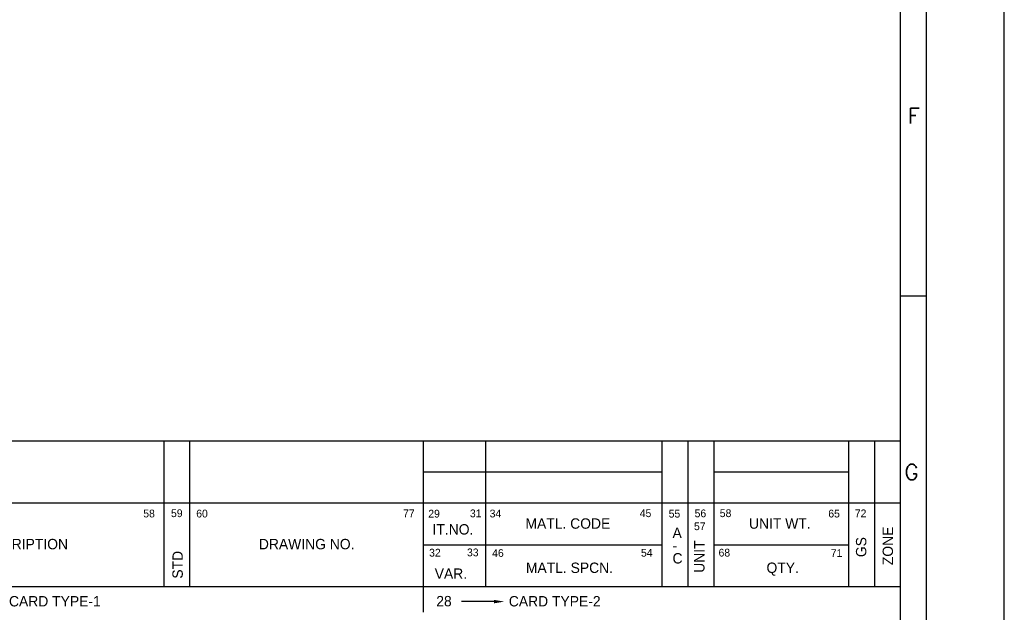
# Model space of a CAD drawing. Extents: x -78 to 847, y 1 to 655.
# Tile 9 of 12: x 638 to 847, y 106 to 231. Entities that reach past the tile are written whole.
import ezdxf

# ---------------------------------------------------------------- set-up
doc = ezdxf.new("R2010")
doc.units = 0
doc.header["$MEASUREMENT"] = 0
doc.layers.get('0').update_dxf_attribs({"linetype": 'CONTINUOUS'})
doc.layers.add('FORMAT', color=3, linetype='CONTINUOUS')
doc.styles.add('ROMANS', font='romans', dxfattribs={"width": 1.5, "height": 1.5})

# ---------------------------------------------------------------- blocks, each defined once
blk = doc.blocks.new('BOM')
at = {"color": 71}
for p, q in [((-0.03, 44.36), (-204.03, 44.36)), ((-142.03, 44.36), (-142.03, 16.36)), ((-137.03, 44.36), (-137.03, 16.36)), ((-92.03, 44.36), (-92.03, 16.36)), ((-80.03, 44.36), (-80.03, 16.36)), ((-46.03, 44.36), (-46.03, 16.36)), ((-41.03, 44.36), (-41.03, 16.36)), ((-36.03, 44.36), (-36.03, 16.36)), ((-10.03, 44.36), (-10.03, 16.36)), ((-5.03, 44.36), (-5.03, 16.36)), ((-0.03, 16.36), (-0.03, 44.36)), ((-46.03, 38.36), (-92.03, 38.36)), ((-10.03, 38.36), (-36.03, 38.36)), ((-0.03, 32.36), (-204.03, 32.36)), ((-92.03, 24.36), (-46.03, 24.36)), ((-36.03, 24.36), (-10.03, 24.36)), ((-204.03, 16.36), (-0.03, 16.36)), ((-92.03, 16.36), (-92.03, 11.36)), ((-78.38, 13.42), (-84.61, 13.42))]:
    blk.add_line(p, q, dxfattribs=at)
blk.add_solid([(-78.38, 13.75), (-78.38, 13.09), (-76.38, 13.42)], dxfattribs=at)
for s, height, p in [('58', 1.5, (-145.97, 29.64)), ('59', 1.5, (-140.62, 29.7)), ('60', 1.5, (-135.76, 29.63)), ('77', 1.5, (-95.9, 29.68)), ('29', 1.5, (-91.04, 29.61)), ('31', 1.5, (-83.02, 29.67)), ('34', 1.5, (-79.21, 29.64)), ('45', 1.5, (-50.29, 29.7)), ('55', 1.5, (-44.71, 29.61)), ('56', 1.5, (-39.71, 29.67)), ('58', 1.5, (-34.86, 29.7)), ('65', 1.5, (-13.95, 29.63)), ('72', 1.5, (-8.84, 29.67)), ('MATL. CODE', 2, (-72.31, 27.46)), ('57', 1.5, (-39.83, 27.19)), ('UNIT WT.', 2, (-29.23, 27.46)), ('IT.NO.', 2, (-90.22, 26.34)), ('A', 2, (-43.97, 25.67)), ('DESCRIPTION', 2, (-178.75, 23.5)), ('DRAWING NO.', 2, (-123.69, 23.5)), ('32', 1.5, (-90.88, 22.09)), ('33', 1.5, (-83.58, 22.15)), ('46', 1.5, (-78.73, 22.02)), ('54', 1.5, (-50.05, 22.08)), ('-', 2, (-43.97, 23.21)), ('C', 2, (-43.97, 20.76)), ('68', 1.5, (-35.1, 22.1)), ('71', 1.5, (-13.47, 22.02)), ('MATL. SPCN.', 2, (-72.23, 18.94)), ('QTY.', 2, (-25.86, 18.94)), ('VAR.', 2, (-89.8, 17.81)), ('CARD TYPE-1', 2, (-171.85, 12.49)), ('28', 2, (-89.5, 12.51)), ('CARD TYPE-2', 2, (-75.52, 12.49))]:
    blk.add_text(s, height=height, dxfattribs=at).set_placement(p)
for s, p in [('ZONE', (-1.48, 20.44)), ('UNIT', (-37.8, 18.97)), ('GS', (-6.62, 21.99)), ('STD', (-138.35, 17.84))]:
    blk.add_text(s, height=2, rotation=90, dxfattribs=at).set_placement(p)
blk = doc.blocks.new('A$C4DC44A80')
at = {"color": 71}
for p, q in [((841, 0), (841, 594)), ((826, 15), (826, 579)), ((821, 20), (821, 574)), ((821, 156), (826, 156))]:
    blk.add_line(p, q, dxfattribs=at)
blk.add_blockref('BOM', (821.03, 83.64))
at = {"color": 71, "style": 'ROMANS'}
for s, p in [('F', (822.39, 189.15)), ('G', (821.79, 120.51))]:
    blk.add_text(s, height=3, dxfattribs=at).set_placement(p)

msp = doc.modelspace()

# ---------------------------------------------------------------- block references
at = {"layer": 'FORMAT', "xscale": 1.1, "yscale": 1.1, "zscale": 1.1}
msp.add_blockref('A$C4DC44A80', (-78.382, 1.35), dxfattribs=at)

doc.saveas('drawing.dxf')
